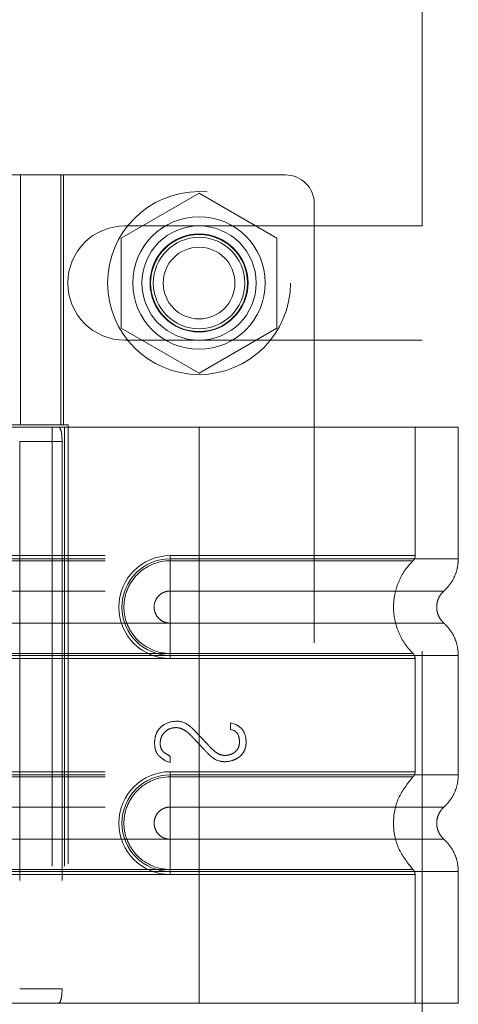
# Model space of a CAD drawing. Header units: inches. Extents: x 0.2 to 10.7, y 0.2 to 7.9.
# Tile 76 of 95: x 6.1657 to 6.2656, y 3.4483 to 3.6725. Entities that reach past the tile are written whole.
import ezdxf

# ---------------------------------------------------------------- set-up
doc = ezdxf.new("R2010")
doc.units = ezdxf.units.IN
doc.header["$MEASUREMENT"] = 0
doc.linetypes.add('HIDDEN', pattern=[0.075, 0.05, -0.025])

msp = doc.modelspace()

# ---------------------------------------------------------------- linework, layer by layer
at = {"color": 7, "linetype": 'HIDDEN', "lineweight": 18}
for p, q in [((6.2574143, 3.6255511), (6.2574143, 3.7077907)), ((6.1389956, 3.6371536), (6.175741, 3.6371536)), ((6.1658985, 3.5802311), (6.1658985, 3.6371536)), ((6.175115, 3.5802311), (6.175115, 3.6371536)), ((6.226266, 3.6371536), (6.175741, 3.6371536)), ((6.175741, 3.5802311), (6.175741, 3.6371536)), ((6.2065809, 3.6330262), (6.1888309, 3.6227782)), ((6.2243309, 3.6227782), (6.2065809, 3.6330262)), ((6.2328276, 3.630592), (6.2328276, 3.3976523)), ((6.1897059, 3.6255511), (6.2574143, 3.6255511)), ((6.1888309, 3.6227782), (6.1888309, 3.6022823)), ((6.2243309, 3.6022823), (6.2243309, 3.6227782)), ((6.1888309, 3.6022823), (6.2065809, 3.5920343)), ((6.2065809, 3.5920343), (6.2243309, 3.6022823)), ((6.1897059, 3.5995094), (6.2574143, 3.5995094)), ((6.2574143, 3.4287178), (6.2574143, 3.5995094)), ((6.175741, 3.5802311), (6.1389956, 3.5802311)), ((6.2065809, 3.5797389), (6.152119, 3.5797389)), ((6.1731156, 3.5797389), (6.1731156, 3.4485053)), ((6.175741, 3.5802311), (6.1767554, 3.5802311)), ((6.1759276, 3.5797389), (6.1759276, 3.4485053)), ((6.1759276, 3.5797389), (6.1759276, 3.4485053)), ((6.1767554, 3.5802311), (6.1767554, 3.4480132)), ((6.2065809, 3.5797389), (6.2065809, 3.5497322)), ((6.265636, 3.5797389), (6.2065809, 3.5797389)), ((6.2065809, 3.5797389), (6.2065809, 3.5497322)), ((6.2065809, 3.5797389), (6.2065809, 3.5504429)), ((6.2065809, 3.5797389), (6.2065809, 3.5504429)), ((6.2557935, 3.5504429), (6.2557935, 3.5797389)), ((6.265636, 3.5497322), (6.265636, 3.5797389)), ((6.1657323, 3.5764581), (6.1657323, 3.4517862)), ((6.1753831, 3.5764581), (6.1657323, 3.5764581)), ((6.1753831, 3.5764581), (6.1753831, 3.4517862)), ((6.0851898, 3.5504429), (6.2065809, 3.5504429)), ((6.2065809, 3.5504429), (6.2000192, 3.5504429)), ((6.2000192, 3.5504429), (6.2000192, 3.5492724)), ((6.0851898, 3.5497322), (6.2065809, 3.5497322)), ((6.0851898, 3.5492724), (6.2065809, 3.5492724)), ((6.2000192, 3.5497322), (6.2000192, 3.5423907)), ((6.2065809, 3.5497322), (6.2000192, 3.5497322)), ((6.2065809, 3.5492724), (6.2000192, 3.5492724)), ((6.0851898, 3.5423907), (6.2065809, 3.5423907)), ((6.2065809, 3.5423907), (6.2000192, 3.5423907)), ((6.2065809, 3.5350662), (6.0851898, 3.5350662)), ((6.2000192, 3.5350662), (6.2065809, 3.5350662)), ((6.2000192, 3.5277247), (6.2000192, 3.5350662)), ((6.2065809, 3.5281845), (6.0851898, 3.5281845)), ((6.2065809, 3.5277247), (6.0851898, 3.5277247)), ((6.2000192, 3.5281845), (6.2065809, 3.5281845)), ((6.2000192, 3.527014), (6.2000192, 3.5281845)), ((6.2000192, 3.5277247), (6.2065809, 3.5277247)), ((6.2065809, 3.5277247), (6.2065809, 3.5005196)), ((6.2065809, 3.5277247), (6.2065809, 3.5005196)), ((6.265636, 3.5005196), (6.265636, 3.5277247)), ((6.2065809, 3.527014), (6.0851898, 3.527014)), ((6.2000192, 3.527014), (6.2065809, 3.527014)), ((6.2065809, 3.527014), (6.2065809, 3.5012303)), ((6.2065809, 3.527014), (6.2065809, 3.5012303)), ((6.2557935, 3.5012303), (6.2557935, 3.527014)), ((6.2137711, 3.5123304), (6.2146999, 3.5120902)), ((6.2137711, 3.5108412), (6.2137711, 3.5123304)), ((6.2000317, 3.503347), (6.1988787, 3.5037313)), ((6.2000317, 3.5047561), (6.2000317, 3.503347)), ((6.0851898, 3.5012303), (6.2065809, 3.5012303)), ((6.2000192, 3.5012303), (6.2000192, 3.5000598)), ((6.2065809, 3.5012303), (6.2000192, 3.5012303)), ((6.0851898, 3.5005196), (6.2065809, 3.5005196)), ((6.0851898, 3.5000598), (6.2065809, 3.5000598)), ((6.2000192, 3.5005196), (6.2000192, 3.4931781)), ((6.2065809, 3.5005196), (6.2000192, 3.5005196)), ((6.2065809, 3.5000598), (6.2000192, 3.5000598)), ((6.0851898, 3.4931781), (6.2065809, 3.4931781)), ((6.2065809, 3.4931781), (6.2000192, 3.4931781)), ((6.2065809, 3.4858536), (6.0851898, 3.4858536)), ((6.2000192, 3.4858536), (6.2065809, 3.4858536)), ((6.2000192, 3.4785121), (6.2000192, 3.4858536)), ((6.2065809, 3.4789719), (6.0851898, 3.4789719)), ((6.2065809, 3.4785121), (6.0851898, 3.4785121)), ((6.2000192, 3.4789719), (6.2065809, 3.4789719)), ((6.2000192, 3.4778014), (6.2000192, 3.4789719)), ((6.2000192, 3.4785121), (6.2065809, 3.4785121)), ((6.2065809, 3.4785121), (6.2065809, 3.4485053)), ((6.2065809, 3.4785121), (6.2065809, 3.4485053)), ((6.265636, 3.4485053), (6.265636, 3.4785121)), ((6.2065809, 3.4778014), (6.0851898, 3.4778014)), ((6.2000192, 3.4778014), (6.2065809, 3.4778014)), ((6.2065809, 3.4778014), (6.2065809, 3.4485053)), ((6.2065809, 3.4778014), (6.2065809, 3.4485053)), ((6.2557935, 3.4485053), (6.2557935, 3.4778014)), ((6.1657323, 3.4517862), (6.1753831, 3.4517862)), ((6.2065809, 3.4485053), (6.152119, 3.4485053)), ((6.265636, 3.4485053), (6.2065809, 3.4485053))]:
    msp.add_line(p, q, dxfattribs=at)
for centre, radius in [((6.2065809, 3.6125303), 0.0208333), ((6.2065809, 3.6125473), 0.0150919), ((6.2065809, 3.6125303), 0.0130208), ((6.2065809, 3.6125473), 0.0111549), ((6.2065809, 3.6125303), 0.0110417), ((6.2065809, 3.6125303), 0.0104167), ((6.2065809, 3.6125303), 0.0081625)]:
    msp.add_circle(centre, radius, dxfattribs=at)
for centre, radius, start, end in [((6.226266, 3.630592), 0.0065617, 0, 90), ((6.1897059, 3.6125303), 0.0130208, 90, 270), ((6.2000192, 3.5387284), 0.0117145, 90, 270), ((6.2000192, 3.5387284), 0.0110038, 90, 270), ((6.2000192, 3.4895158), 0.0117145, 90, 270), ((6.2000192, 3.4895158), 0.0110038, 90, 270)]:
    msp.add_arc(centre, radius, start, end, dxfattribs=at)
for points, knots in [([(6.1753831, 3.5764581), (6.1753831, 3.5768928), (6.1753668, 3.5773193), (6.1752973, 3.5781156), (6.1752438, 3.5784803), (6.1750931, 3.5790855), (6.1749941, 3.5793291), (6.1747533, 3.5796539), (6.1746092, 3.5797389), (6.1744491, 3.5797389)], [0, 0, 0, 0, 0.25, 0.25, 0.5, 0.5, 0.75, 0.75, 1, 1, 1, 1]), ([(6.2065809, 3.5504429), (6.2140991, 3.5504429), (6.2269698, 3.5504429), (6.2428923, 3.5504429), (6.2532316, 3.5504429), (6.2570746, 3.5504429), (6.2532316, 3.5504429), (6.2428923, 3.5504429), (6.2269698, 3.5504429), (6.2140991, 3.5504429), (6.2065809, 3.5504429)], [4.71239975, 4.71239975, 4.71239975, 4.71239975, 5.17054869, 5.49779793, 5.89049701, 6.2831961, 6.67589519, 7.06859428, 7.39584352, 7.85399245, 7.85399245, 7.85399245, 7.85399245]), ([(6.255297, 3.5492671), (6.255371, 3.5493472), (6.2555204, 3.5495091), (6.2556735, 3.549805), (6.2557774, 3.5501215), (6.2557882, 3.5503416), (6.2557935, 3.5504505)], [0, 0, 0, 0, 0.24752408, 0.49999998, 0.75247589, 1, 1, 1, 1]), ([(6.2000192, 3.5492724), (6.1972477, 3.5493001), (6.1931501, 3.5475506), (6.1900245, 3.5428681), (6.1892007, 3.5387284), (6.1900245, 3.5345888), (6.1931501, 3.5299063), (6.1972477, 3.5281567), (6.2000192, 3.5281845)], [6.28318531, 6.28318531, 6.28318531, 6.28318531, 7.06858347, 7.46128255, 7.85398163, 8.24668072, 8.6393798, 9.42477796, 9.42477796, 9.42477796, 9.42477796]), ([(6.2065809, 3.5497322), (6.2104461, 3.5497322), (6.2143111, 3.5497322), (6.2218929, 3.5497322), (6.2256094, 3.5497322), (6.2327513, 3.5497322), (6.2361764, 3.5497322), (6.2426039, 3.5497322), (6.2456061, 3.5497322), (6.2510723, 3.5497322), (6.2535361, 3.5497322), (6.2578308, 3.5497322), (6.2596616, 3.5497322), (6.2626199, 3.5497322), (6.2637473, 3.5497322), (6.2652554, 3.5497322), (6.265636, 3.5497322), (6.265636, 3.5497322), (6.2652554, 3.5497322), (6.2637473, 3.5497322), (6.2626199, 3.5497322), (6.2596616, 3.5497322), (6.2578308, 3.5497322), (6.2535361, 3.5497322), (6.2510723, 3.5497322), (6.2456061, 3.5497322), (6.2426039, 3.5497322), (6.2361764, 3.5497322), (6.2327513, 3.5497322), (6.2256094, 3.5497322), (6.2218929, 3.5497322), (6.2143111, 3.5497322), (6.2104461, 3.5497322), (6.2065809, 3.5497322)], [0, 0, 0, 0, 0.0625, 0.0625, 0.125, 0.125, 0.1875, 0.1875, 0.25, 0.25, 0.3125, 0.3125, 0.375, 0.375, 0.4375, 0.4375, 0.5, 0.5, 0.5625, 0.5625, 0.625, 0.625, 0.6875, 0.6875, 0.75, 0.75, 0.8125, 0.8125, 0.875, 0.875, 0.9375, 0.9375, 1, 1, 1, 1]), ([(6.2065809, 3.5497322), (6.2065809, 3.5483927), (6.2065809, 3.5455841), (6.2065809, 3.543279), (6.2065809, 3.5423898)], [0.052118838, 0.052118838, 0.052118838, 0.052118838, 0.500001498, 0.948006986, 0.948006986, 0.948006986, 0.948006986]), ([(6.2065809, 3.5497322), (6.2065809, 3.5483512), (6.2065809, 3.5469708), (6.2065809, 3.5444499), (6.2065809, 3.5433105), (6.2065809, 3.5423907)], [0, 0, 0, 0, 0.5, 0.5, 1, 1, 1, 1]), ([(6.2065809, 3.5492724), (6.2129598, 3.5492724), (6.2193327, 3.5492725), (6.2311178, 3.5492725), (6.2365235, 3.5492725), (6.2455386, 3.5492726), (6.249153, 3.5492726), (6.2540322, 3.5492727), (6.255302, 3.5492727), (6.2553007, 3.5492727), (6.2540338, 3.5492728), (6.2491519, 3.5492728), (6.2455401, 3.5492728), (6.2365233, 3.5492729), (6.2311182, 3.5492729), (6.2193329, 3.549273), (6.2129607, 3.549273), (6.2065809, 3.549273)], [0, 0, 0, 0, 0.125, 0.125, 0.25, 0.25, 0.375, 0.375, 0.5, 0.5, 0.625, 0.625, 0.75, 0.75, 0.875, 0.875, 1, 1, 1, 1]), ([(6.2065809, 3.5281845), (6.2065809, 3.530916), (6.2065809, 3.5387284), (6.2065809, 3.5465409), (6.2065809, 3.5492724)], [0.027131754, 0.027131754, 0.027131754, 0.027131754, 0.5, 0.972868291, 0.972868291, 0.972868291, 0.972868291]), ([(6.2554033, 3.5280862), (6.2547282, 3.528814), (6.2533782, 3.5302692), (6.2519762, 3.5329183), (6.2510816, 3.5357595), (6.2507741, 3.5387284), (6.2510816, 3.5416974), (6.2519762, 3.5445386), (6.2533782, 3.5471877), (6.2547282, 3.5486429), (6.2554033, 3.5493706)], [0, 0, 0, 0, 0.125085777, 0.250126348, 0.375155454, 0.5, 0.624844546, 0.749873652, 0.874914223, 1, 1, 1, 1]), ([(6.2623484, 3.5423898), (6.2628304, 3.5428758), (6.2638051, 3.5438585), (6.2648366, 3.5456829), (6.2655106, 3.5476675), (6.2655946, 3.549049), (6.2656362, 3.5497322)], [0, 0, 0, 0, 0.24726675, 0.49999688, 0.75272841, 1, 1, 1, 1]), ([(6.2000192, 3.5423907), (6.1995399, 3.5423907), (6.1990607, 3.5422953), (6.1981749, 3.5419284), (6.1977686, 3.541657), (6.1970907, 3.5409791), (6.1968192, 3.5405728), (6.1964523, 3.539687), (6.196357, 3.5392078), (6.196357, 3.5382491), (6.1964523, 3.5377699), (6.1968192, 3.5368841), (6.1970907, 3.5364778), (6.1977686, 3.5357999), (6.1981749, 3.5355284), (6.1990607, 3.5351615), (6.1995399, 3.5350662), (6.2000192, 3.5350662)], [0, 0, 0, 0, 0.125, 0.125, 0.25, 0.25, 0.375, 0.375, 0.5, 0.5, 0.625, 0.625, 0.75, 0.75, 0.875, 0.875, 1, 1, 1, 1]), ([(6.2065809, 3.5423898), (6.2148513, 3.5423898), (6.2292637, 3.5423898), (6.2473864, 3.5423898), (6.2593742, 3.5423898), (6.2638356, 3.5423898), (6.2593742, 3.5423898), (6.2473864, 3.5423898), (6.2292637, 3.5423898), (6.2148513, 3.5423898), (6.2065809, 3.5423898)], [4.71241411, 4.71241411, 4.71241411, 4.71241411, 5.15721613, 5.48839216, 5.88580339, 6.28321463, 6.68062587, 7.0780371, 7.40921314, 7.85401516, 7.85401516, 7.85401516, 7.85401516]), ([(6.2623853, 3.5350342), (6.2621386, 3.5352801), (6.2616446, 3.5357723), (6.2611262, 3.5366904), (6.2607923, 3.537684), (6.2606759, 3.5387284), (6.2607923, 3.5397729), (6.2611262, 3.5407664), (6.2616446, 3.5416846), (6.2621386, 3.5421768), (6.2623853, 3.5424227)], [0, 0, 0, 0, 0.12483242, 0.24993914, 0.37510573, 0.5, 0.62489427, 0.75006086, 0.87516758, 1, 1, 1, 1]), ([(6.2065809, 3.5350671), (6.2148513, 3.5350671), (6.2292637, 3.5350671), (6.2473864, 3.5350671), (6.2593742, 3.5350671), (6.2638356, 3.5350671), (6.2593742, 3.5350671), (6.2473864, 3.5350671), (6.2292637, 3.5350671), (6.2148513, 3.5350671), (6.2065809, 3.5350671)], [4.71236405, 4.71236405, 4.71236405, 4.71236405, 5.15716608, 5.48834211, 5.88575335, 6.2831646, 6.68057584, 7.07798708, 7.40916311, 7.85396503, 7.85396503, 7.85396503, 7.85396503]), ([(6.2065809, 3.5277247), (6.2065809, 3.5290642), (6.2065809, 3.5318728), (6.2065809, 3.5341779), (6.2065809, 3.5350671)], [0.052118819, 0.052118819, 0.052118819, 0.052118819, 0.500001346, 0.948007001, 0.948007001, 0.948007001, 0.948007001]), ([(6.2065809, 3.5277247), (6.2065809, 3.5291057), (6.2065809, 3.5304861), (6.2065809, 3.533007), (6.2065809, 3.5341464), (6.2065809, 3.5350662)], [0, 0, 0, 0, 0.5, 0.5, 1, 1, 1, 1]), ([(6.2656362, 3.5277247), (6.2655946, 3.5284079), (6.2655106, 3.5297894), (6.2648366, 3.5317739), (6.2638051, 3.5335984), (6.2628304, 3.5345811), (6.2623484, 3.5350671)], [0, 0, 0, 0, 0.24727159, 0.50000312, 0.75273325, 1, 1, 1, 1]), ([(6.2065809, 3.5281839), (6.2129607, 3.5281839), (6.2193329, 3.5281839), (6.2311182, 3.528184), (6.2365233, 3.528184), (6.2455401, 3.528184), (6.2491519, 3.5281841), (6.2540338, 3.5281841), (6.2553007, 3.5281841), (6.255302, 3.5281842), (6.2540322, 3.5281842), (6.249153, 3.5281843), (6.2455386, 3.5281843), (6.2365235, 3.5281844), (6.2311178, 3.5281844), (6.2193327, 3.5281844), (6.2129598, 3.5281845), (6.2065809, 3.5281845)], [0, 0, 0, 0, 0.125, 0.125, 0.25, 0.25, 0.375, 0.375, 0.5, 0.5, 0.625, 0.625, 0.75, 0.75, 0.875, 0.875, 1, 1, 1, 1]), ([(6.2065809, 3.5277247), (6.2104461, 3.5277247), (6.2143111, 3.5277247), (6.2218929, 3.5277247), (6.2256094, 3.5277247), (6.2327513, 3.5277247), (6.2361764, 3.5277247), (6.2426039, 3.5277247), (6.2456061, 3.5277247), (6.2510723, 3.5277247), (6.2535361, 3.5277247), (6.2578308, 3.5277247), (6.2596616, 3.5277247), (6.2626199, 3.5277247), (6.2637473, 3.5277247), (6.2652554, 3.5277247), (6.265636, 3.5277247), (6.265636, 3.5277247), (6.2652554, 3.5277247), (6.2637473, 3.5277247), (6.2626199, 3.5277247), (6.2596616, 3.5277247), (6.2578308, 3.5277247), (6.2535361, 3.5277247), (6.2510723, 3.5277247), (6.2456061, 3.5277247), (6.2426039, 3.5277247), (6.2361764, 3.5277247), (6.2327513, 3.5277247), (6.2256094, 3.5277247), (6.2218929, 3.5277247), (6.2143111, 3.5277247), (6.2104461, 3.5277247), (6.2065809, 3.5277247)], [0, 0, 0, 0, 0.0625, 0.0625, 0.125, 0.125, 0.1875, 0.1875, 0.25, 0.25, 0.3125, 0.3125, 0.375, 0.375, 0.4375, 0.4375, 0.5, 0.5, 0.5625, 0.5625, 0.625, 0.625, 0.6875, 0.6875, 0.75, 0.75, 0.8125, 0.8125, 0.875, 0.875, 0.9375, 0.9375, 1, 1, 1, 1]), ([(6.2557935, 3.5270064), (6.2557882, 3.5271153), (6.2557774, 3.5273354), (6.2556735, 3.5276519), (6.2555204, 3.5279478), (6.255371, 3.5281097), (6.255297, 3.5281898)], [0, 0, 0, 0, 0.2475241, 0.50000001, 0.75247591, 1, 1, 1, 1]), ([(6.2065809, 3.527014), (6.2140991, 3.527014), (6.2269698, 3.527014), (6.2428923, 3.527014), (6.2532316, 3.527014), (6.2570746, 3.527014), (6.2532316, 3.527014), (6.2428923, 3.527014), (6.2269698, 3.527014), (6.2140991, 3.527014), (6.2065809, 3.527014)], [4.71239001, 4.71239001, 4.71239001, 4.71239001, 5.17053895, 5.49778819, 5.89048727, 6.28318636, 6.67588545, 7.06858454, 7.39583378, 7.85398272, 7.85398272, 7.85398272, 7.85398272]), ([(6.1988787, 3.5037313), (6.1985297, 3.5039788), (6.1979496, 3.504405), (6.1974614, 3.5048306), (6.1973025, 3.5049877), (6.1969861, 3.505417), (6.1966175, 3.5061659), (6.1963772, 3.5076136), (6.1965938, 3.5094383), (6.1972582, 3.5108349), (6.1988158, 3.5123144), (6.2003943, 3.5127308), (6.2016491, 3.5127308)], [0, 0, 0, 0, 0.0625, 0.125, 0.15625, 0.1875, 0.25, 0.375, 0.5, 0.625, 0.75, 1, 1, 1, 1]), ([(6.2146999, 3.5120902), (6.2154282, 3.511807), (6.2165801, 3.5109821), (6.2172435, 3.5093628), (6.2173343, 3.5075958), (6.2171044, 3.5063924), (6.2166168, 3.5054089), (6.2157153, 3.5045248), (6.2150331, 3.5041195), (6.2138844, 3.5036607), (6.2121656, 3.5033553), (6.2104383, 3.5038356), (6.2092818, 3.5047265), (6.2088189, 3.5051445), (6.2083877, 3.5055911), (6.2081664, 3.5058297), (6.2076907, 3.506335), (6.2070595, 3.5070106), (6.206276, 3.5078464), (6.2056439, 3.5085193), (6.2051645, 3.5090246), (6.2049443, 3.5092584), (6.2045199, 3.5096964), (6.204042, 3.510129), (6.2032717, 3.5107134), (6.2019886, 3.511375), (6.2002412, 3.5112404), (6.1989771, 3.510629), (6.1980176, 3.5093396), (6.1977179, 3.5082498), (6.1977425, 3.5069548), (6.1980885, 3.5061551), (6.1985748, 3.5056389), (6.1989322, 3.5053868), (6.1995323, 3.5050211), (6.2000317, 3.5047561)], [0, 0, 0, 0, 0.0625, 0.125, 0.15625, 0.1875, 0.21875, 0.25, 0.28125, 0.3125, 0.375, 0.4375, 0.453125, 0.46875, 0.4765625, 0.484375, 0.5, 0.53125, 0.5625, 0.59375, 0.609375, 0.6171875, 0.625, 0.640625, 0.65625, 0.6875, 0.75, 0.8125, 0.84375, 0.875, 0.90625, 0.9375, 0.953125, 0.96875, 1, 1, 1, 1]), ([(6.2016491, 3.5127308), (6.2024633, 3.5127308), (6.2034804, 3.5123743), (6.2046833, 3.5114586), (6.2055292, 3.5106505), (6.2062827, 3.5098215), (6.2072889, 3.5087818), (6.2080687, 3.5079571), (6.2086847, 3.5073041), (6.208926, 3.5070407), (6.2095756, 3.5063602), (6.2102165, 3.5058012), (6.2112379, 3.5050985), (6.2123376, 3.5048752), (6.2134732, 3.5050492), (6.2142619, 3.5053579), (6.2148173, 3.5057194), (6.215561, 3.5065118), (6.2158205, 3.5074697), (6.2157738, 3.5086375), (6.2154703, 3.5100351), (6.2147065, 3.5106853), (6.2137711, 3.5108412)], [0, 0, 0, 0, 0.125, 0.15625, 0.1875, 0.25, 0.3125, 0.375, 0.40625, 0.421875, 0.4375, 0.46875, 0.5, 0.5625, 0.625, 0.6875, 0.71875, 0.75, 0.8125, 0.84375, 0.875, 1, 1, 1, 1]), ([(6.2065809, 3.5012303), (6.2138341, 3.5012303), (6.2264755, 3.5012303), (6.2424105, 3.5012303), (6.2530151, 3.5012303), (6.257088, 3.5012303), (6.2533815, 3.5012303), (6.2430696, 3.5012303), (6.2270918, 3.5012303), (6.2141442, 3.5012303), (6.2065809, 3.5012303)], [4.71239469, 4.71239469, 4.71239469, 4.71239469, 5.154448, 5.48366074, 5.87871603, 6.27377131, 6.6688266, 7.06388188, 7.39309462, 7.85399245, 7.85399245, 7.85399245, 7.85399245]), ([(6.2552969, 3.5000545), (6.2553709, 3.5001346), (6.2555204, 3.5002965), (6.2556734, 3.5005924), (6.2557773, 3.5009089), (6.2557881, 3.501129), (6.2557935, 3.5012379)], [0, 0, 0, 0, 0.24752405, 0.49999994, 0.75247586, 1, 1, 1, 1]), ([(6.2000192, 3.5000598), (6.1972477, 3.5000875), (6.1931501, 3.498338), (6.1900245, 3.4936555), (6.1892007, 3.4895158), (6.1900245, 3.4853762), (6.1931501, 3.4806937), (6.1972477, 3.4789441), (6.2000192, 3.4789719)], [6.28318531, 6.28318531, 6.28318531, 6.28318531, 7.06858347, 7.46128255, 7.85398163, 8.24668072, 8.6393798, 9.42477796, 9.42477796, 9.42477796, 9.42477796]), ([(6.2065809, 3.5005196), (6.2104461, 3.5005196), (6.2143111, 3.5005196), (6.2218929, 3.5005196), (6.2256094, 3.5005196), (6.2327513, 3.5005196), (6.2361764, 3.5005196), (6.2426039, 3.5005196), (6.2456061, 3.5005196), (6.2510723, 3.5005196), (6.2535361, 3.5005196), (6.2578308, 3.5005196), (6.2596616, 3.5005196), (6.2626199, 3.5005196), (6.2637473, 3.5005196), (6.2652554, 3.5005196), (6.265636, 3.5005196), (6.265636, 3.5005196), (6.2652554, 3.5005196), (6.2637473, 3.5005196), (6.2626199, 3.5005196), (6.2596616, 3.5005196), (6.2578308, 3.5005196), (6.2535361, 3.5005196), (6.2510723, 3.5005196), (6.2456061, 3.5005196), (6.2426039, 3.5005196), (6.2361764, 3.5005196), (6.2327513, 3.5005196), (6.2256094, 3.5005196), (6.2218929, 3.5005196), (6.2143111, 3.5005196), (6.2104461, 3.5005196), (6.2065809, 3.5005196)], [0, 0, 0, 0, 0.0625, 0.0625, 0.125, 0.125, 0.1875, 0.1875, 0.25, 0.25, 0.3125, 0.3125, 0.375, 0.375, 0.4375, 0.4375, 0.5, 0.5, 0.5625, 0.5625, 0.625, 0.625, 0.6875, 0.6875, 0.75, 0.75, 0.8125, 0.8125, 0.875, 0.875, 0.9375, 0.9375, 1, 1, 1, 1]), ([(6.2065809, 3.5005196), (6.2065809, 3.4991801), (6.2065809, 3.4963715), (6.2065809, 3.4940664), (6.2065809, 3.4931772)], [0.052118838, 0.052118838, 0.052118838, 0.052118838, 0.500001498, 0.948006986, 0.948006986, 0.948006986, 0.948006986]), ([(6.2065809, 3.5005196), (6.2065809, 3.4991386), (6.2065809, 3.4977582), (6.2065809, 3.4952373), (6.2065809, 3.4940979), (6.2065809, 3.4931781)], [0, 0, 0, 0, 0.5, 0.5, 1, 1, 1, 1]), ([(6.2065809, 3.5000598), (6.208611, 3.5000598), (6.2107692, 3.5000598), (6.2153276, 3.5000598), (6.2177284, 3.5000598), (6.2227175, 3.5000598), (6.2253064, 3.5000598), (6.2305552, 3.5000598), (6.2332153, 3.5000598), (6.2384123, 3.5000598), (6.2409483, 3.5000598), (6.2456294, 3.5000598), (6.2477722, 3.5000598), (6.2513687, 3.5000598), (6.2528192, 3.5000598), (6.2547873, 3.5000598), (6.2553023, 3.5000598), (6.2553023, 3.5000598), (6.2547873, 3.5000598), (6.2528192, 3.5000598), (6.2513687, 3.5000598), (6.2477722, 3.5000598), (6.2456294, 3.5000598), (6.2409483, 3.5000598), (6.2384123, 3.5000598), (6.2332153, 3.5000598), (6.2305552, 3.5000598), (6.2253064, 3.5000598), (6.2227175, 3.5000598), (6.2177284, 3.5000598), (6.2153276, 3.5000598), (6.2107692, 3.5000598), (6.208611, 3.5000598), (6.2065809, 3.5000598)], [0, 0, 0, 0, 0.0625, 0.0625, 0.125, 0.125, 0.1875, 0.1875, 0.25, 0.25, 0.3125, 0.3125, 0.375, 0.375, 0.4375, 0.4375, 0.5, 0.5, 0.5625, 0.5625, 0.625, 0.625, 0.6875, 0.6875, 0.75, 0.75, 0.8125, 0.8125, 0.875, 0.875, 0.9375, 0.9375, 1, 1, 1, 1]), ([(6.2553023, 3.4789719), (6.254072, 3.4805114), (6.2516135, 3.4835877), (6.2505084, 3.4895158), (6.2516135, 3.495444), (6.254072, 3.4985203), (6.2553023, 3.5000598)], [0, 0, 0, 0, 0.25021398, 0.5, 0.74978602, 1, 1, 1, 1]), ([(6.2623484, 3.4931772), (6.2628304, 3.4936632), (6.2638051, 3.4946459), (6.2648366, 3.4964703), (6.2655106, 3.4984549), (6.2655946, 3.4998364), (6.2656362, 3.5005196)], [0, 0, 0, 0, 0.24726675, 0.49999688, 0.75272841, 1, 1, 1, 1]), ([(6.2000192, 3.4931781), (6.1995399, 3.4931781), (6.1990607, 3.4930827), (6.1981749, 3.4927158), (6.1977686, 3.4924444), (6.1970907, 3.4917665), (6.1968192, 3.4913602), (6.1964523, 3.4904744), (6.196357, 3.4899952), (6.196357, 3.4890365), (6.1964523, 3.4885573), (6.1968192, 3.4876715), (6.1970907, 3.4872652), (6.1977686, 3.4865873), (6.1981749, 3.4863158), (6.1990607, 3.4859489), (6.1995399, 3.4858536), (6.2000192, 3.4858536)], [0, 0, 0, 0, 0.125, 0.125, 0.25, 0.25, 0.375, 0.375, 0.5, 0.5, 0.625, 0.625, 0.75, 0.75, 0.875, 0.875, 1, 1, 1, 1]), ([(6.2065809, 3.4931772), (6.2148513, 3.4931772), (6.2292637, 3.4931772), (6.2473864, 3.4931772), (6.2593742, 3.4931772), (6.2638356, 3.4931772), (6.2593742, 3.4931772), (6.2473864, 3.4931772), (6.2292637, 3.4931772), (6.2148513, 3.4931772), (6.2065809, 3.4931772)], [4.71241411, 4.71241411, 4.71241411, 4.71241411, 5.15721613, 5.48839216, 5.88580339, 6.28321463, 6.68062587, 7.0780371, 7.40921314, 7.85401516, 7.85401516, 7.85401516, 7.85401516]), ([(6.2623482, 3.4858543), (6.2621068, 3.4860996), (6.2616235, 3.4865908), (6.2611167, 3.4875009), (6.2607904, 3.4884838), (6.2606768, 3.4895158), (6.2607904, 3.4905479), (6.2611167, 3.4915308), (6.2616235, 3.4924409), (6.2621068, 3.4929321), (6.2623482, 3.4931774)], [0, 0, 0, 0, 0.12483631, 0.24994818, 0.37510977, 0.5, 0.62489023, 0.75005182, 0.87516369, 1, 1, 1, 1]), ([(6.2065809, 3.4858545), (6.2148513, 3.4858545), (6.2292637, 3.4858545), (6.2473864, 3.4858545), (6.2593742, 3.4858545), (6.2638356, 3.4858545), (6.2593742, 3.4858545), (6.2473864, 3.4858545), (6.2292637, 3.4858545), (6.2148513, 3.4858545), (6.2065809, 3.4858545)], [4.71236405, 4.71236405, 4.71236405, 4.71236405, 5.15716608, 5.48834211, 5.88575335, 6.2831646, 6.68057584, 7.07798708, 7.40916311, 7.85396514, 7.85396514, 7.85396514, 7.85396514]), ([(6.2065809, 3.4785121), (6.2065809, 3.4798516), (6.2065809, 3.4826602), (6.2065809, 3.4849653), (6.2065809, 3.4858545)], [0.052118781, 0.052118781, 0.052118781, 0.052118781, 0.500001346, 0.948006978, 0.948006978, 0.948006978, 0.948006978]), ([(6.2065809, 3.4785121), (6.2065809, 3.4798931), (6.2065809, 3.4812735), (6.2065809, 3.4837944), (6.2065809, 3.4849338), (6.2065809, 3.4858536)], [0, 0, 0, 0, 0.5, 0.5, 1, 1, 1, 1]), ([(6.2656362, 3.4785121), (6.2655946, 3.4791953), (6.2655106, 3.4805768), (6.2648366, 3.4825613), (6.2638051, 3.4843858), (6.2628304, 3.4853685), (6.2623484, 3.4858545)], [0, 0, 0, 0, 0.24727159, 0.50000312, 0.75273325, 1, 1, 1, 1]), ([(6.2065809, 3.4789719), (6.208611, 3.4789719), (6.2107692, 3.4789719), (6.2153276, 3.4789719), (6.2177284, 3.4789719), (6.2227175, 3.4789719), (6.2253064, 3.4789719), (6.2305552, 3.4789719), (6.2332153, 3.4789719), (6.2384123, 3.4789719), (6.2409483, 3.4789719), (6.2456294, 3.4789719), (6.2477722, 3.4789719), (6.2513687, 3.4789719), (6.2528192, 3.4789719), (6.2547873, 3.4789719), (6.2553023, 3.4789719), (6.2553023, 3.4789719), (6.2547873, 3.4789719), (6.2528192, 3.4789719), (6.2513687, 3.4789719), (6.2477722, 3.4789719), (6.2456294, 3.4789719), (6.2409483, 3.4789719), (6.2384123, 3.4789719), (6.2332153, 3.4789719), (6.2305552, 3.4789719), (6.2253064, 3.4789719), (6.2227175, 3.4789719), (6.2177284, 3.4789719), (6.2153276, 3.4789719), (6.2107692, 3.4789719), (6.208611, 3.4789719), (6.2065809, 3.4789719)], [0, 0, 0, 0, 0.0625, 0.0625, 0.125, 0.125, 0.1875, 0.1875, 0.25, 0.25, 0.3125, 0.3125, 0.375, 0.375, 0.4375, 0.4375, 0.5, 0.5, 0.5625, 0.5625, 0.625, 0.625, 0.6875, 0.6875, 0.75, 0.75, 0.8125, 0.8125, 0.875, 0.875, 0.9375, 0.9375, 1, 1, 1, 1]), ([(6.2065809, 3.4785121), (6.2104461, 3.4785121), (6.2143111, 3.4785121), (6.2218929, 3.4785121), (6.2256094, 3.4785121), (6.2327513, 3.4785121), (6.2361764, 3.4785121), (6.2426039, 3.4785121), (6.2456061, 3.4785121), (6.2510723, 3.4785121), (6.2535361, 3.4785121), (6.2578308, 3.4785121), (6.2596616, 3.4785121), (6.2626199, 3.4785121), (6.2637473, 3.4785121), (6.2652554, 3.4785121), (6.265636, 3.4785121), (6.265636, 3.4785121), (6.2652554, 3.4785121), (6.2637473, 3.4785121), (6.2626199, 3.4785121), (6.2596616, 3.4785121), (6.2578308, 3.4785121), (6.2535361, 3.4785121), (6.2510723, 3.4785121), (6.2456061, 3.4785121), (6.2426039, 3.4785121), (6.2361764, 3.4785121), (6.2327513, 3.4785121), (6.2256094, 3.4785121), (6.2218929, 3.4785121), (6.2143111, 3.4785121), (6.2104461, 3.4785121), (6.2065809, 3.4785121)], [0, 0, 0, 0, 0.0625, 0.0625, 0.125, 0.125, 0.1875, 0.1875, 0.25, 0.25, 0.3125, 0.3125, 0.375, 0.375, 0.4375, 0.4375, 0.5, 0.5, 0.5625, 0.5625, 0.625, 0.625, 0.6875, 0.6875, 0.75, 0.75, 0.8125, 0.8125, 0.875, 0.875, 0.9375, 0.9375, 1, 1, 1, 1]), ([(6.2557935, 3.4777938), (6.2557881, 3.4779027), (6.2557773, 3.4781228), (6.2556734, 3.4784393), (6.2555204, 3.4787352), (6.2553709, 3.4788971), (6.2552969, 3.4789772)], [0, 0, 0, 0, 0.24752413, 0.50000004, 0.75247594, 1, 1, 1, 1]), ([(6.2065809, 3.4778014), (6.2141442, 3.4778014), (6.2270918, 3.4778014), (6.2430696, 3.4778014), (6.2533815, 3.4778014), (6.257088, 3.4778014), (6.2530151, 3.4778014), (6.2424105, 3.4778014), (6.2264755, 3.4778014), (6.2138341, 3.4778014), (6.2065809, 3.4778014)], [4.71239001, 4.71239001, 4.71239001, 4.71239001, 5.17328784, 5.50250058, 5.89755587, 6.29261115, 6.68766644, 7.08272172, 7.41193446, 7.85398778, 7.85398778, 7.85398778, 7.85398778]), ([(6.1744491, 3.4485053), (6.1746092, 3.4485053), (6.1747517, 3.4485886), (6.1749942, 3.4489147), (6.1750926, 3.4491573), (6.1752435, 3.4497621), (6.1752972, 3.4501285), (6.1753664, 3.4509196), (6.1753831, 3.4513515), (6.1753831, 3.4517862)], [0, 0, 0, 0, 0.25, 0.25, 0.5, 0.5, 0.75, 0.75, 1, 1, 1, 1])]:
    msp.add_open_spline(points, degree=3, knots=knots, dxfattribs=at)
for points in [[(6.2065809, 3.5504429), (6.2065809, 3.5500186), (6.2065809, 3.5495655), (6.2065809, 3.5492723)], [(6.2065809, 3.5504429), (6.2065809, 3.5500084), (6.2065809, 3.5495768), (6.2065809, 3.5492724)], [(6.2000192, 3.5387284), (6.2000192, 3.5406873), (6.2000192, 3.5445967), (6.2000192, 3.5479009), (6.2000192, 3.5492724)], [(6.2065809, 3.5281845), (6.2065809, 3.530927), (6.2065809, 3.5387284), (6.2065809, 3.5465299), (6.2065809, 3.5492724)], [(6.2000192, 3.5387284), (6.2000192, 3.5401019), (6.2000192, 3.5414753), (6.2000192, 3.5423907)], [(6.2065809, 3.5387284), (6.2065809, 3.5401019), (6.2065809, 3.5414753), (6.2065809, 3.5423907)], [(6.2065809, 3.5387284), (6.2065809, 3.540102), (6.2065809, 3.5414756), (6.2065809, 3.54239)], [(6.2000192, 3.5281845), (6.2000192, 3.529556), (6.2000192, 3.5328602), (6.2000192, 3.5367696), (6.2000192, 3.5387284)], [(6.2000192, 3.5350662), (6.2000192, 3.5359815), (6.2000192, 3.537355), (6.2000192, 3.5387284)], [(6.2065809, 3.5350662), (6.2065809, 3.5359815), (6.2065809, 3.537355), (6.2065809, 3.5387284)], [(6.2065809, 3.5350669), (6.2065809, 3.5359813), (6.2065809, 3.5373549), (6.2065809, 3.5387284)], [(6.2065809, 3.527014), (6.2065809, 3.5274383), (6.2065809, 3.5278914), (6.2065809, 3.5281846)], [(6.2065809, 3.527014), (6.2065809, 3.5274484), (6.2065809, 3.5278801), (6.2065809, 3.5281845)], [(6.2065809, 3.5012303), (6.2065809, 3.500806), (6.2065809, 3.5003529), (6.2065809, 3.5000597)], [(6.2065809, 3.5012303), (6.2065809, 3.5007958), (6.2065809, 3.5003642), (6.2065809, 3.5000598)], [(6.2000192, 3.4895158), (6.2000192, 3.4914747), (6.2000192, 3.4953841), (6.2000192, 3.4986883), (6.2000192, 3.5000598)], [(6.2065809, 3.5000598), (6.2065809, 3.4973166), (6.2065809, 3.4895158), (6.2065809, 3.4817151), (6.2065809, 3.4789719)], [(6.2065809, 3.5000598), (6.2065809, 3.4973173), (6.2065809, 3.4895158), (6.2065809, 3.4817144), (6.2065809, 3.4789719)], [(6.2000192, 3.4895158), (6.2000192, 3.4908893), (6.2000192, 3.4922627), (6.2000192, 3.4931781)], [(6.2065809, 3.4931781), (6.2065809, 3.4922627), (6.2065809, 3.4908893), (6.2065809, 3.4895158)], [(6.2065809, 3.4931774), (6.2065809, 3.492263), (6.2065809, 3.4908894), (6.2065809, 3.4895158)], [(6.2000192, 3.4789719), (6.2000192, 3.4803434), (6.2000192, 3.4836476), (6.2000192, 3.487557), (6.2000192, 3.4895158)], [(6.2000192, 3.4858536), (6.2000192, 3.486769), (6.2000192, 3.4881424), (6.2000192, 3.4895158)], [(6.2065809, 3.4895158), (6.2065809, 3.4881423), (6.2065809, 3.4867687), (6.2065809, 3.4858543)], [(6.2065809, 3.4895158), (6.2065809, 3.4881424), (6.2065809, 3.486769), (6.2065809, 3.4858536)], [(6.2065809, 3.4778014), (6.2065809, 3.478226), (6.2065809, 3.4786794), (6.2065809, 3.4789726)], [(6.2065809, 3.4778014), (6.2065809, 3.4782358), (6.2065809, 3.4786675), (6.2065809, 3.4789719)]]:
    msp.add_open_spline(points, degree=3, dxfattribs=at)

doc.saveas('drawing.dxf')
